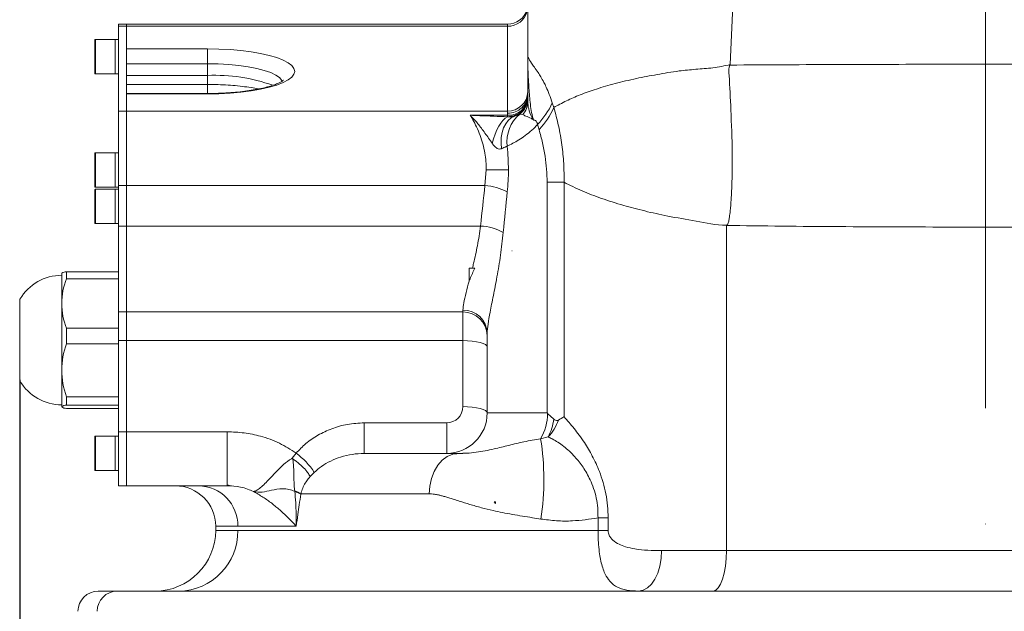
# Model space of a CAD drawing. Header units: millimetres. Extents: x 51337 to 61814, y -21781 to -12277.
# Tile 63 of 256: x 52448 to 52691, y -15688 to -15542. Entities that reach past the tile are written whole.
import ezdxf

# ---------------------------------------------------------------- set-up
doc = ezdxf.new("R2010")
doc.units = ezdxf.units.MM
doc.header["$LTSCALE"] = 0.3175
doc.linetypes.add('ACAD_ISO10W100', pattern=[18, 12, -3, 0, -3])
for name, color, linetype, lineweight in [('1轮廓实线层', 7, 'Continuous', 18), ('7标注层', 4, 'Continuous', 13), ('中心线', 4, 'ACAD_ISO10W100', 20), ('粗实线', 7, 'Continuous', 18)]:
    doc.layers.add(name, color=color, linetype=linetype, lineweight=lineweight)
doc.styles.add('标准汉字', font='gbenor.shx', dxfattribs={"bigfont": 'gbcbig.shx'})
doc.dimstyles.new('M1：18.5', dxfattribs={"dimscale": 18.5, "dimtxt": 3.5, "dimasz": 2.5, "dimexe": 2, "dimexo": 0, "dimgap": 1.5, "dimtad": 1, "dimdec": 4, "dimdsep": 46, "dimtxsty": '标准汉字', "dimcen": 5, "dimdle": 5, "dimclrd": 1, "dimclre": 1, "dimclrt": 256, "dimadec": 4, "dimazin": 2, "dimtfac": 1, "dimtdec": 4, "dimtmove": 2, "dimatfit": 3, "dimfxl": 1, "dimfrac": 2, "dimtolj": 1, "dimarcsym": 0})

# ---------------------------------------------------------------- blocks, each defined once
blk = doc.blocks.new('*D16')
at = {"layer": '7标注层', "color": 1, "lineweight": -2, "ltscale": 30, "transparency": 16777216}
for p, q in [((52447.9, -15631.07), (52447.9, -16091.16)), ((52686.28, -15914.63), (52686.28, -16091.16)), ((52494.15, -16054.16), (52640.03, -16054.16))]:
    blk.add_line(p, q, dxfattribs=at)
at = {"layer": '7标注层', "color": 1, "lineweight": 18, "transparency": 16777216}
for points in [[(52494.15, -16046.45), (52494.15, -16061.86), (52447.9, -16054.16)], [(52640.03, -16061.86), (52640.03, -16046.45), (52686.28, -16054.16)]]:
    blk.add_solid(points, dxfattribs=at)
at = {"layer": 'Defpoints', "color": 0, "lineweight": 18, "transparency": 16777216}
for p in [(52447.9, -15631.07), (52686.28, -15914.63), (52686.28, -16054.16)]:
    blk.add_point(p, dxfattribs=at)
at = {"layer": '7标注层', "transparency": 16777216, "insert": (52567.09, -15994.03), "char_height": 64.75, "attachment_point": 5, "style": '标准汉字'}
blk.add_mtext('\\A1;238', dxfattribs=at)

msp = doc.modelspace()

# ---------------------------------------------------------------- linework, layer by layer
at = {"layer": '1轮廓实线层', "ltscale": 30}
for points in [[(52494.28392, -15549.28729), (52497.09023, -15549.33492), (52499.84852, -15549.4769), (52502.5116, -15549.7109), (52505.03392, -15550.03283), (52507.3723, -15550.43719), (52509.48672, -15550.91712), (52511.34102, -15551.46441), (52512.90346, -15552.06958), (52514.14732, -15552.72243), (52515.05132, -15553.4117), (52515.59998, -15554.12558), (52515.78392, -15554.85192), (52515.59998, -15555.57827), (52515.05132, -15556.29215), (52514.14732, -15556.98142), (52512.90346, -15557.63421), (52511.34102, -15558.23943), (52509.48672, -15558.78666), (52507.3723, -15559.2666), (52505.03392, -15559.67102), (52502.5116, -15559.99294), (52499.84852, -15560.22689), (52497.09023, -15560.36893), (52494.28392, -15560.41649)], [(52512.69103, -15557.27044), (52512.5956, -15557.06826), (52512.03455, -15556.40069), (52511.1121, -15555.7606), (52509.84711, -15555.16103), (52508.2653, -15554.6141), (52506.39884, -15554.13107), (52504.28576, -15553.72164), (52501.96908, -15553.39423), (52499.49596, -15553.15552), (52496.91675, -15553.01026), (52494.28392, -15552.96156)], [(52564.55059, -15572.67818), (52564.86685, -15571.48323), (52565.24075, -15570.36058), (52565.66603, -15569.32912), (52566.13557, -15568.4062), (52566.64146, -15567.60726), (52567.17522, -15566.94577), (52567.7279, -15566.43269), (52568.29024, -15566.07679)], [(52566.78904, -15573.97959), (52566.6968, -15572.57322), (52566.75921, -15571.22574), (52566.97489, -15569.96707), (52567.33901, -15568.82528), (52567.84357, -15567.82571), (52568.47725, -15566.99059), (52569.22601, -15566.33851), (52570.07317, -15565.88397)], [(52563.28393, -15622.90141), (52563.16863, -15622.59844), (52562.82718, -15622.30716), (52562.27274, -15622.03864), (52561.52655, -15621.80332), (52560.61734, -15621.6102), (52559.58001, -15621.46667), (52558.45446, -15621.37834), (52557.28392, -15621.34847)], [(52563.28393, -15639.20781), (52563.16863, -15638.9049), (52562.82718, -15638.61356), (52562.27274, -15638.3451), (52561.52655, -15638.10978), (52560.61734, -15637.91666), (52559.58001, -15637.77313), (52558.45446, -15637.68474), (52557.28392, -15637.65493)], [(52555.01465, -15649.34466), (52554.79617, -15649.39997), (52553.44052, -15649.96902), (52552.19115, -15650.89313), (52551.09606, -15652.13678), (52550.19734, -15653.65211), (52549.52953, -15655.381), (52549.11829, -15657.25694), (52548.97944, -15659.20786)], [(52600.64698, -15683.20784), (52601.75581, -15683.01568), (52602.82199, -15682.44663), (52603.8046, -15681.52252), (52604.66587, -15680.27893), (52605.37269, -15678.76354), (52605.89791, -15677.03465), (52606.22134, -15675.15871), (52606.33055, -15673.20785)], [(52619.04102, -15683.20784), (52619.6832, -15683.01568), (52620.30071, -15682.44663), (52620.86981, -15681.52252), (52621.36863, -15680.27893), (52621.77799, -15678.76354), (52622.08218, -15677.03465), (52622.26951, -15675.15871), (52622.33275, -15673.20785)]]:
    msp.add_lwpolyline(points, dxfattribs=at)
for centre, radius, start, end in [((52568.28392, -15538.21158), 5, 270, 344.0494653), ((52568.35533, -15538.77473), 4.94845, 269.1731914, 346.7556132), ((52466.58392, -15547.05784), 0.1, 90, 180), ((52466.58392, -15555.35784), 0.1, 180, 270), ((52496.11927, -15598.24135), 42.42177, 70.3382765, 92.479635), ((52568.36762, -15559.7707), 4.91706, 269.0247021, 358.9895969), ((52568.35194, -15561.13793), 4.93248, 269.2099281, 359.187565), ((52568.52501, -15560.93948), 4.76647, 267.1008113, 356.7720988), ((52568.30412, -15561.45515), 4.9798, 307.198365, 359.976527), ((52568.51335, -15562.32146), 4.77059, 317.6457863, 359.8775872), ((52561.45512, -15554.37492), 19.71848, 316.407871, 335.2283819), ((52561.08144, -15555.34747), 20.46567, 317.1858566, 335.7060875), ((52577.1861, -15572.31023), 9.05112, 130.4423745, 186.6033465), ((52466.58392, -15575.05784), 0.1, 90, 180), ((52466.58392, -15583.35784), 0.1, 180, 270), ((52561.98938, -15596.22725), 13.19002, 61.7242387, 86.7678293), ((52466.58392, -15584.05784), 0.1, 90, 180), ((52466.58392, -15592.35784), 0.1, 180, 270), ((52561.19848, -15605.54433), 12.4879, 61.0479742, 87.9760116), ((52569.27696, -15599.20676), 0.15811, 359.6040064, 1.180855), ((52458.28392, -15617.18798), 11.98014, 90, 149.3940567), ((52481.97142, -15621.20784), 28.86776, 145.0793837, 145.1400912), ((52459.49607, -15606.52231), 2.19347, 91.3415388, 123.0003039), ((52475.19347, -15612.20874), 16.90958, 158.6464563, 179.913608), ((52448.40308, -15611.34308), 0.5, 149.3940567, 180), ((52475.19333, -15612.15778), 16.90944, 180.0863026, 201.3536331), ((52557.42897, -15619.66757), 5.85695, 1.4929643, 91.4191079), ((52557.38432, -15620.17707), 5.90053, 1.0106533, 90.9749828), ((52477.35185, -15628.67451), 19.06795, 159.9047233, 179.9510343), ((52477.35207, -15628.64187), 19.06817, 180.0490844, 200.0951581), ((52448.40308, -15631.07259), 0.5, 180, 210.6059433), ((52458.28392, -15625.2277), 11.98014, 210.6059433, 270), ((52459.38497, -15638.97928), 1.70096, 87.9873077, 130.3396679), ((52459.38485, -15636.38687), 1.70042, 229.6503234, 272.0174512), ((52481.97142, -15621.20784), 28.86776, 214.8599088, 214.9206163), ((52553.28392, -15637.65492), 4, 270, 0), ((52553.28392, -15639.20784), 10, 270, 0), ((52566.05709, -15639.348), 12.13193, 329.0787162, 0.099356), ((52567.7923, -15639.43247), 11.97321, 331.6224254, 353.7172977), ((52569.95805, -15637.15738), 11.55368, 316.4131918, 340.7453628), ((52466.58392, -15645.05784), 0.1, 90, 180), ((52514.63325, -15655.62539), 62.64185, 351.010479, 9.2259613), ((52505.30477, -15663.81787), 18.23409, 32.9879026, 53.5726809), ((52466.58392, -15653.35784), 0.1, 180, 270), ((52486.28392, -15667.20784), 10, 0, 90), ((52491.88961, -15667.06612), 9.85938, 359.17657, 89.1518994), ((52513.58344, -15664.86819), 6.76694, 56.7690808, 70.9389062), ((52481.28392, -15668.20784), 15, 270, 0), ((52486.96043, -15668.42039), 14.78907, 270.8481554, 0.8234338), ((52467.28392, -15688.20784), 5, 90, 180), ((52472.00411, -15688.15513), 4.94757, 90.6235351, 180.6104626)]:
    msp.add_arc(centre, radius, start, end, dxfattribs=at)
at = {"layer": '中心线', "ltscale": 30}
msp.add_line((52686.28392, -15523.71407), (52686.28392, -15914.63381), dxfattribs=at)
at = {"layer": '粗实线', "ltscale": 30}
for p, q in [((52623.24695, -15553.19176), (52626.46998, -15483.97693)), ((52573.28392, -15550.75607), (52573.28392, -15539.92311)), ((52474.28391, -15543.21155), (52472.28391, -15543.21155)), ((52472.28391, -15543.72266), (52472.28391, -15543.21155)), ((52474.28391, -15543.72266), (52472.28391, -15543.72266)), ((52472.28391, -15543.72266), (52472.28391, -15564.68705)), ((52568.28393, -15543.21155), (52474.28391, -15543.21155)), ((52474.28391, -15543.21155), (52474.28391, -15543.72266)), ((52474.28391, -15543.72266), (52474.28391, -15564.68705)), ((52568.28393, -15543.72266), (52474.28391, -15543.72266)), ((52474.28391, -15549.28729), (52474.28391, -15543.72266)), ((52568.28393, -15543.72266), (52568.28393, -15543.21155)), ((52568.28393, -15564.68705), (52568.28393, -15543.72266)), ((52466.48393, -15555.35785), (52466.48393, -15547.05784)), ((52471.48393, -15546.95783), (52466.58392, -15546.95783)), ((52466.58392, -15546.95783), (52466.58392, -15555.45786)), ((52472.28391, -15546.95783), (52471.48393, -15546.95783)), ((52471.48393, -15555.45786), (52471.48393, -15546.95783)), ((52471.48393, -15554.7658), (52471.48393, -15546.95783)), ((52474.28391, -15549.28729), (52494.28392, -15549.28729)), ((52494.28392, -15549.28729), (52494.28392, -15552.96156)), ((52573.28392, -15550.75607), (52573.28392, -15562.33165)), ((52494.28392, -15552.96156), (52474.28391, -15552.96156)), ((52494.28392, -15555.8593), (52494.28392, -15552.96156)), ((52623.24696, -15553.1917), (52623.11354, -15553.29815)), ((52466.58392, -15555.45786), (52471.48393, -15555.45786)), ((52471.48393, -15555.45786), (52471.48393, -15554.7658)), ((52471.48393, -15555.45786), (52472.28391, -15555.45786)), ((52474.28391, -15555.8593), (52494.28392, -15555.8593)), ((52494.28392, -15555.8593), (52494.28392, -15558.08285)), ((52474.28391, -15558.08285), (52494.28392, -15558.08285)), ((52494.28392, -15560.26206), (52494.28392, -15558.08285)), ((52494.28392, -15560.31427), (52474.28391, -15560.31427)), ((52494.28392, -15560.41649), (52474.28391, -15560.41649)), ((52474.28391, -15564.68705), (52474.28391, -15560.41649)), ((52494.28392, -15560.41649), (52494.28392, -15560.31427)), ((52579.35921, -15562.63701), (52579.73481, -15563.76741)), ((52472.28391, -15583.05821), (52472.28391, -15564.68705)), ((52472.28391, -15564.68705), (52474.28391, -15564.68705)), ((52474.28391, -15564.68705), (52474.28391, -15583.05821)), ((52474.28391, -15564.68705), (52568.28393, -15564.68705)), ((52559.05766, -15565.69985), (52568.28393, -15565.69985)), ((52568.28393, -15565.1925), (52568.28393, -15564.68705)), ((52568.28393, -15565.69985), (52568.28393, -15565.1925)), ((52568.28393, -15566.06994), (52568.28393, -15565.69985)), ((52568.29024, -15566.07679), (52568.28393, -15566.06994)), ((52572.03878, -15565.53546), (52571.31479, -15565.42179)), ((52576.09428, -15569.2564), (52575.73656, -15567.9712)), ((52466.48393, -15583.35785), (52466.48393, -15575.05784)), ((52471.48393, -15574.95782), (52466.58392, -15574.95782)), ((52466.58392, -15574.95782), (52466.58392, -15583.45786)), ((52472.28391, -15574.95782), (52471.48393, -15574.95782)), ((52471.48393, -15583.45786), (52471.48393, -15574.95782)), ((52471.48393, -15582.76579), (52471.48393, -15574.95782)), ((52562.73306, -15583.05821), (52563.04843, -15579.20781)), ((52466.58392, -15583.45786), (52471.48393, -15583.45786)), ((52471.48393, -15583.45786), (52471.48393, -15582.76579)), ((52471.48393, -15583.45786), (52472.28391, -15583.45786)), ((52474.28391, -15583.05821), (52472.28391, -15583.05821)), ((52472.28391, -15593.06422), (52472.28391, -15583.05821)), ((52474.28391, -15583.05821), (52474.28391, -15593.06422)), ((52562.73306, -15583.05821), (52474.28391, -15583.05821)), ((52578.07858, -15582.23942), (52582.25141, -15582.23942)), ((52578.07858, -15639.20781), (52578.07858, -15582.23942)), ((52582.25141, -15582.23942), (52582.25141, -15640.17383)), ((52466.48393, -15592.35785), (52466.48393, -15584.05784)), ((52471.48393, -15583.95783), (52466.58392, -15583.95783)), ((52466.58392, -15583.95783), (52466.58392, -15592.45787)), ((52472.28391, -15583.95783), (52471.48393, -15583.95783)), ((52471.48393, -15592.45787), (52471.48393, -15583.95783)), ((52471.48393, -15591.7658), (52471.48393, -15583.95783)), ((52466.58392, -15592.45787), (52471.48393, -15592.45787)), ((52471.48393, -15592.45787), (52471.48393, -15591.7658)), ((52471.48393, -15592.45787), (52472.28391, -15592.45787)), ((52474.28391, -15593.06422), (52472.28391, -15593.06422)), ((52472.28391, -15614.2774), (52472.28391, -15593.06422)), ((52474.28391, -15593.06422), (52474.28391, -15614.2774)), ((52474.28391, -15593.06422), (52479.28391, -15593.06422)), ((52558.8095, -15593.06422), (52479.28391, -15593.06422)), ((52561.63953, -15593.06422), (52558.8095, -15593.06422)), ((52622.33275, -15592.93977), (52622.44948, -15592.85221)), ((52622.33275, -15673.20785), (52622.33275, -15592.93977)), ((52569.40178, -15599.20767), (52569.43504, -15599.2035)), ((52458.28391, -15604.70781), (52458.28391, -15612.18325)), ((52459.44471, -15604.32944), (52459.44471, -15606.0516)), ((52472.28391, -15604.32944), (52459.44471, -15604.32944)), ((52559.6358, -15603.45838), (52558.8095, -15603.45838)), ((52558.8095, -15606.6396), (52558.8095, -15603.45838)), ((52558.8095, -15603.45838), (52560.2359, -15603.47036)), ((52560.2359, -15603.47036), (52559.6358, -15603.45838)), ((52459.44471, -15606.0516), (52472.28391, -15606.0516)), ((52447.90308, -15631.07261), (52447.90308, -15611.34306)), ((52447.97275, -15611.08855), (52447.97275, -15631.32713)), ((52458.28391, -15612.18325), (52458.28391, -15628.65821)), ((52474.28391, -15614.2774), (52472.28391, -15614.2774)), ((52472.28391, -15621.34847), (52472.28391, -15614.2774)), ((52474.28391, -15621.34847), (52474.28391, -15614.2774)), ((52557.28392, -15614.2774), (52474.28391, -15614.2774)), ((52557.28392, -15614.2774), (52557.28392, -15613.81242)), ((52557.28392, -15621.34847), (52557.28392, -15614.2774)), ((52459.44471, -15618.3149), (52459.44471, -15622.1231)), ((52472.28391, -15618.3149), (52459.44471, -15618.3149)), ((52563.28393, -15619.51498), (52563.28393, -15639.20781)), ((52459.44471, -15622.1231), (52472.28391, -15622.1231)), ((52474.28391, -15621.34847), (52472.28391, -15621.34847)), ((52472.28391, -15621.34847), (52472.28391, -15643.86657)), ((52474.28391, -15643.86657), (52474.28391, -15621.34847)), ((52557.28392, -15621.34847), (52474.28391, -15621.34847)), ((52557.28392, -15637.65493), (52557.28392, -15621.34847)), ((52458.28391, -15628.65821), (52458.28391, -15637.68277)), ((52472.28391, -15635.19332), (52459.44471, -15635.19332)), ((52459.44471, -15635.19332), (52459.44471, -15637.27937)), ((52459.44471, -15637.27937), (52472.28391, -15637.27937)), ((52458.28391, -15637.68277), (52458.28391, -15637.70786)), ((52472.28391, -15638.08623), (52459.44471, -15638.08623)), ((52563.28393, -15639.20781), (52578.07858, -15639.20781)), ((52579.6936, -15640.74275), (52578.189, -15639.32696)), ((52532.93614, -15649.20786), (52532.93614, -15641.65494)), ((52532.93614, -15641.65494), (52553.28391, -15641.65494)), ((52553.28391, -15649.20786), (52553.28391, -15641.65494)), ((52474.28391, -15643.86657), (52472.28391, -15643.86657)), ((52472.28391, -15657.20782), (52472.28391, -15643.86657)), ((52474.28391, -15643.86657), (52474.28391, -15657.20782)), ((52499.115, -15643.86657), (52474.28391, -15643.86657)), ((52499.115, -15656.99831), (52499.115, -15643.86657)), ((52466.48393, -15653.35784), (52466.48393, -15645.05783)), ((52471.48393, -15644.95781), (52466.58392, -15644.95781)), ((52466.58392, -15644.95781), (52466.58392, -15653.45785)), ((52472.28391, -15644.95781), (52471.48393, -15644.95781)), ((52471.48393, -15653.45785), (52471.48393, -15644.95781)), ((52471.48393, -15652.76579), (52471.48393, -15644.95781)), ((52576.46475, -15645.58211), (52578.32674, -15645.1231)), ((52515.11554, -15650.40818), (52516.13222, -15649.14653)), ((52556.206, -15649.20786), (52532.93614, -15649.20786)), ((52557.29527, -15649.17604), (52556.206, -15649.20786)), ((52466.58392, -15653.45785), (52471.48393, -15653.45785)), ((52471.48393, -15653.45785), (52471.48393, -15652.76579)), ((52471.48393, -15653.45785), (52472.28391, -15653.45785)), ((52520.59926, -15653.89011), (52519.56932, -15654.94433)), ((52474.28391, -15657.20782), (52472.28391, -15657.20782)), ((52499.115, -15657.20782), (52474.28391, -15657.20782)), ((52499.115, -15657.20782), (52499.115, -15656.99831)), ((52515.80344, -15658.55852), (52515.79336, -15658.47227)), ((52517.29182, -15659.20786), (52517.27686, -15659.31127)), ((52548.97944, -15659.20786), (52517.29182, -15659.20786)), ((52565.3318, -15661.58024), (52564.98198, -15661.20783)), ((52565.3318, -15661.20783), (52564.98198, -15661.20783)), ((52565.35814, -15661.20783), (52565.3318, -15661.58024)), ((52565.3318, -15661.58024), (52565.3318, -15661.20783)), ((52565.35814, -15661.20783), (52565.3318, -15661.20783)), ((52590.63477, -15665.12666), (52593.12288, -15665.12666)), ((52590.63477, -15668.20786), (52590.63477, -15665.12666)), ((52593.12288, -15665.12666), (52593.12288, -15668.20786)), ((52496.28393, -15667.20781), (52496.28393, -15668.20786)), ((52501.74798, -15667.20781), (52496.28393, -15667.20781)), ((52496.28393, -15668.20786), (52501.74798, -15668.20786)), ((52516.14104, -15667.20781), (52501.74798, -15667.20781)), ((52590.63477, -15668.20786), (52501.74798, -15668.20786)), ((52590.63477, -15668.20786), (52593.12288, -15668.20786)), ((52467.28391, -15683.20784), (52471.95027, -15683.20784)), ((52471.95027, -15683.20784), (52905.28392, -15683.20784))]:
    msp.add_line(p, q, dxfattribs=at)
for centre, ratio in [((52623.28392, -15681.06234), 0.267949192), ((52623.28392, -15682.61525), 0.243590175)]:
    msp.add_ellipse(centre, major_axis=(0, 246.31535), ratio=ratio, start_param=1.161590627, end_param=1.205465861, dxfattribs=at)
for points, knots in [([(52573.28392, -15550.75607), (52573.31166, -15550.95911), (52573.38258, -15551.47822), (52573.98026, -15552.49943), (52574.89752, -15553.80292), (52575.69109, -15554.93728), (52576.50238, -15556.19336), (52577.1916, -15557.39473), (52577.90504, -15558.83284), (52578.62858, -15560.50226), (52579.11251, -15561.9162), (52579.35921, -15562.63701)], [0, 0, 0, 0, 52002.78094617, 132960.237654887, 174478.388774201, 215945.951978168, 242512.823841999, 269519.428544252, 288852.530255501, 314712.976667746, 341605.528383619, 341605.528383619, 341605.528383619, 341605.528383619]), ([(52573.28392, -15550.75607), (52573.28392, -15550.76773), (52573.28391, -15550.9604), (52573.28631, -15551.76545), (52573.31683, -15554.13877), (52573.4849, -15557.63513), (52573.79065, -15561.94536), (52574.1584, -15564.98243), (52574.647, -15566.59353), (52574.72909, -15566.86423)], [0, 0, 0, 0, 637.638333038, 10534.231152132, 43910.785779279, 128499.318027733, 193198.680949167, 257803.411494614, 270850.196885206, 270850.196885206, 270850.196885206, 270850.196885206]), ([(52579.73481, -15563.76741), (52580.21774, -15563.49829), (52581.18423, -15562.95969), (52583.27686, -15561.8814), (52586.16982, -15560.62617), (52590.17228, -15559.19299), (52594.7908, -15557.84591), (52599.81954, -15556.64256), (52605.13129, -15555.62388), (52610.03752, -15554.78607), (52614.72713, -15554.32056), (52618.99474, -15554.05361), (52621.83129, -15553.47869), (52623.24695, -15553.19176)], [0, 0, 0, 0, 25303.366765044, 50640.893247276, 97374.318197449, 144101.460493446, 192312.967362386, 240514.365662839, 282665.349061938, 324807.927380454, 354068.48302705, 383395.203570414, 412614.040957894, 412614.040957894, 412614.040957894, 412614.040957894]), ([(52622.44948, -15592.85221), (52622.49107, -15592.80746), (52622.74532, -15592.53386), (52622.88121, -15591.80579), (52623.1126, -15590.67546), (52623.31541, -15588.91532), (52623.55444, -15585.98853), (52623.75178, -15581.2002), (52623.81097, -15573.73736), (52623.45349, -15564.8943), (52623.15396, -15557.97033), (52622.84564, -15554.27121), (52623.06802, -15553.46348), (52623.11354, -15553.29815)], [0, 0, 0, 0, 1884.684396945, 11522.669937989, 21106.82459396, 37383.701225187, 64819.653200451, 110237.12360556, 182772.941543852, 293142.357100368, 384579.757946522, 407514.080911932, 413416.554056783, 413416.554056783, 413416.554056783, 413416.554056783]), ([(52623.11354, -15553.29815), (52623.15633, -15553.29785), (52627.68071, -15553.26633), (52636.82119, -15553.21165), (52650.73145, -15553.15132), (52664.84076, -15553.11238), (52679.04108, -15553.09454), (52693.12106, -15553.09749), (52707.01211, -15553.1205), (52720.60049, -15553.16292), (52733.96917, -15553.22528), (52747.06284, -15553.30709), (52759.8891, -15553.40925), (52772.34771, -15553.53283), (52783.49379, -15553.66533), (52790.29975, -15553.76539), (52793.26388, -15553.80896)], [0, 0, 0, 0, 395.750104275, 41845.034968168, 83454.824909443, 125119.431147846, 166729.51942171, 208178.993870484, 248449.910769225, 288720.839665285, 328383.328585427, 368186.938371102, 408038.111759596, 447841.067861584, 487503.064781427, 518103.903775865, 518103.903775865, 518103.903775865, 518103.903775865]), ([(52512.98768, -15557.01027), (52512.9743, -15557.02631), (52512.94609, -15557.06013), (52512.59691, -15557.32596), (52511.97833, -15557.6679), (52511.05556, -15558.06819), (52509.83147, -15558.48736), (52508.31748, -15558.90055), (52506.54118, -15559.28497), (52504.53741, -15559.624), (52502.34574, -15559.9049), (52500.00772, -15560.11909), (52497.56646, -15560.25933), (52495.64052, -15560.31025), (52494.54399, -15560.3135), (52494.28392, -15560.31427)], [0, 0, 0, 0, 29159.767696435, 61442.302409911, 95677.910305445, 132246.148942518, 170883.118371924, 211132.694447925, 252548.487702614, 294775.916018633, 337554.852839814, 380702.281166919, 424089.755189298, 467622.264585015, 481156.610077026, 481156.610077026, 481156.610077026, 481156.610077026]), ([(52494.28392, -15558.08285), (52494.72367, -15558.08503), (52496.0011, -15558.09135), (52498.10344, -15558.16214), (52500.53849, -15558.31904), (52502.8628, -15558.55186), (52505.00893, -15558.84125), (52506.27167, -15559.08108), (52506.87943, -15559.19651)], [0, 0, 0, 0, 22417.642834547, 65122.618244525, 107785.528950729, 150318.445202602, 192639.847295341, 231911.119237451, 231911.119237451, 231911.119237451, 231911.119237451]), ([(52568.28393, -15565.1925), (52568.9391, -15565.12242), (52570.24947, -15564.98227), (52571.9022, -15563.9044), (52573.05844, -15562.36368), (52573.20876, -15561.14213), (52573.28392, -15560.53135)], [0, 0, 0, 0, 40548.57674793, 81097.95103943, 121646.410132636, 162194.969501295, 162194.969501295, 162194.969501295, 162194.969501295]), ([(52573.28392, -15561.21538), (52573.2089, -15561.85189), (52573.05892, -15563.12434), (52571.90563, -15564.72934), (52570.25604, -15565.85478), (52568.94628, -15566.0027), (52568.29024, -15566.07679)], [0, 0, 0, 0, 40549.208874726, 81062.489376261, 121558.54433512, 162198.142028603, 162198.142028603, 162198.142028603, 162198.142028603]), ([(52573.28392, -15561.21538), (52573.24026, -15561.71684), (52573.1529, -15562.72005), (52572.46158, -15564.08268), (52571.43657, -15565.2199), (52570.52834, -15565.66227), (52570.07317, -15565.88397)], [0, 0, 0, 0, 40477.948010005, 80980.031847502, 121499.124648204, 162207.196139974, 162207.196139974, 162207.196139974, 162207.196139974]), ([(52573.28392, -15562.33165), (52573.32802, -15562.92531), (52573.41708, -15564.12441), (52573.99153, -15565.58635), (52574.49525, -15566.48015), (52574.63364, -15566.71048), (52574.68832, -15566.79927), (52574.72586, -15566.85908), (52574.72909, -15566.86423)], [0, 0, 0, 0, 99353.004669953, 200677.64980549, 220913.407244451, 224918.731417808, 232246.628244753, 232936.733047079, 232936.733047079, 232936.733047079, 232936.733047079]), ([(52579.73481, -15563.76741), (52580.1395, -15565.27605), (52580.95166, -15568.30373), (52581.75671, -15572.93824), (52582.25148, -15577.60002), (52582.25143, -15580.68775), (52582.25141, -15582.23942)], [0, 0, 0, 0, 41044.688644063, 82372.551080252, 122111.597543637, 162254.845521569, 162254.845521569, 162254.845521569, 162254.845521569]), ([(52559.05766, -15565.69985), (52559.06593, -15565.70023), (52559.87583, -15565.73723), (52562.95814, -15565.86904), (52566.02066, -15565.98456), (52568.28393, -15566.06994)], [0, 0, 0, 0, 347.103327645, 34012.430995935, 129343.549442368, 129343.549442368, 129343.549442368, 129343.549442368]), ([(52564.55059, -15572.67818), (52563.93429, -15571.80393), (52562.70334, -15570.05776), (52561.43338, -15568.30357), (52560.2115, -15566.84186), (52559.56395, -15566.16096), (52559.06124, -15565.70311), (52559.05766, -15565.69985)], [0, 0, 0, 0, 63148.832359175, 126128.933612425, 140663.145065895, 199573.666855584, 199995.720008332, 199995.720008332, 199995.720008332, 199995.720008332]), ([(52563.04843, -15579.20781), (52563.03063, -15578.50344), (52562.99501, -15577.09447), (52562.70108, -15574.91884), (52562.21646, -15572.75366), (52561.51664, -15570.55558), (52560.66817, -15568.52498), (52559.92503, -15567.10057), (52559.39188, -15566.20552), (52559.16659, -15565.86466), (52559.05766, -15565.69985)], [0, 0, 0, 0, 37015.267368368, 74041.768202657, 117418.938486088, 160827.520875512, 211667.307472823, 262517.490341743, 283635.886726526, 303406.268694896, 303406.268694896, 303406.268694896, 303406.268694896]), ([(52570.07317, -15565.88397), (52569.78651, -15565.97158), (52569.21319, -15566.14681), (52568.59789, -15566.10013), (52568.29024, -15566.07679)], [0, 0, 0, 0, 45740.717615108, 91482.360781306, 91482.360781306, 91482.360781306, 91482.360781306]), ([(52571.31479, -15565.42179), (52571.17877, -15565.46193), (52570.90516, -15565.54265), (52570.35155, -15565.76977), (52570.07317, -15565.88397)], [0, 0, 0, 0, 45485.509690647, 91491.579596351, 91491.579596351, 91491.579596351, 91491.579596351]), ([(52574.72909, -15566.86423), (52574.72264, -15566.8592), (52574.67557, -15566.82259), (52574.4889, -15566.68712), (52573.76103, -15566.2643), (52572.74253, -15565.86462), (52572.27357, -15565.64528), (52572.03878, -15565.53546)], [0, 0, 0, 0, 951.311317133, 6932.02819743, 27709.012486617, 113828.586742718, 200178.185628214, 200178.185628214, 200178.185628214, 200178.185628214]), ([(52575.73656, -15567.9712), (52575.68718, -15567.80431), (52575.5882, -15567.46976), (52575.33798, -15567.09206), (52575.04022, -15566.90008), (52574.82961, -15566.87581), (52574.72909, -15566.86423)], [0, 0, 0, 0, 37804.322097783, 75781.78270472, 120978.631098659, 162246.483750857, 162246.483750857, 162246.483750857, 162246.483750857]), ([(52575.73656, -15567.9712), (52575.27177, -15568.45494), (52574.25388, -15569.51429), (52572.6762, -15570.73756), (52570.50547, -15572.17864), (52569.12499, -15572.87916), (52568.19503, -15573.35106)], [0, 0, 0, 0, 27778.966461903, 60835.197421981, 93918.261904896, 162207.765548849, 162207.765548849, 162207.765548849, 162207.765548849]), ([(52578.07858, -15582.23942), (52578.0519, -15581.16684), (52577.99815, -15579.00596), (52577.58333, -15575.74153), (52576.962, -15572.46184), (52576.38451, -15570.32853), (52576.09428, -15569.2564)], [0, 0, 0, 0, 38792.218772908, 78152.895249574, 119983.322064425, 162245.768532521, 162245.768532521, 162245.768532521, 162245.768532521]), ([(52566.78904, -15573.97959), (52566.61911, -15574.01343), (52566.27956, -15574.08105), (52565.63664, -15573.84257), (52565.05325, -15573.33698), (52564.70252, -15572.8773), (52564.55059, -15572.67818)], [0, 0, 0, 0, 32896.069729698, 65734.528860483, 120388.79841175, 162153.994144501, 162153.994144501, 162153.994144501, 162153.994144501]), ([(52568.19503, -15573.35106), (52568.12162, -15573.37573), (52567.77674, -15573.49162), (52567.22408, -15573.76466), (52566.78904, -15573.97959)], [0, 0, 0, 0, 19469.815156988, 91474.893295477, 91474.893295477, 91474.893295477, 91474.893295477]), ([(52568.19503, -15573.35106), (52568.19708, -15573.36924), (52568.30472, -15574.31944), (52568.47733, -15576.26036), (52568.50859, -15578.21904), (52568.52437, -15579.20781)], [0, 0, 0, 0, 1237.70268604, 64701.274517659, 129398.308709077, 129398.308709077, 129398.308709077, 129398.308709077]), ([(52563.04843, -15579.20781), (52563.72351, -15579.20781), (52565.07368, -15579.20781), (52566.86363, -15579.20781), (52567.97819, -15579.20781), (52568.4014, -15579.20781), (52568.52437, -15579.20781)], [0, 0, 0, 0, 47555.042849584, 95110.369549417, 142665.541832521, 162143.562620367, 162143.562620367, 162143.562620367, 162143.562620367]), ([(52568.52437, -15579.20781), (52568.51164, -15580.11221), (52568.48597, -15581.93624), (52568.32092, -15583.71452), (52568.2377, -15584.61109)], [0, 0, 0, 0, 45352.462158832, 91469.254612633, 91469.254612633, 91469.254612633, 91469.254612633]), ([(52622.33275, -15592.84696), (52622.33273, -15592.84696), (52619.68876, -15592.84697), (52614.81279, -15591.74916), (52608.03838, -15590.71314), (52602.10406, -15589.34968), (52596.59543, -15587.90069), (52591.39633, -15586.23685), (52586.39404, -15584.32299), (52583.67841, -15582.95715), (52582.25141, -15582.23942)], [0, 0, 0, 0, 0.295770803, 39359.694597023, 78728.082195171, 112937.092293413, 147151.102786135, 187062.320212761, 226980.382028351, 271185.174892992, 271185.174892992, 271185.174892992, 271185.174892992]), ([(52559.6358, -15603.45838), (52559.73624, -15603.05166), (52560.16578, -15601.31221), (52560.93176, -15597.93778), (52561.40134, -15594.70434), (52561.63953, -15593.06422)], [0, 0, 0, 0, 16906.94180655, 72306.478601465, 129332.498889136, 129332.498889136, 129332.498889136, 129332.498889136]), ([(52807.57719, -15591.67669), (52803.28165, -15591.80537), (52794.69055, -15592.06273), (52781.71828, -15592.36336), (52769.15771, -15592.60695), (52757.12066, -15592.80054), (52744.75478, -15592.96291), (52732.13851, -15593.09396), (52719.27228, -15593.19415), (52706.20631, -15593.26234), (52692.62644, -15593.30045), (52678.62461, -15593.3038), (52664.28934, -15593.27262), (52650.00597, -15593.19323), (52636.11632, -15593.11761), (52626.60508, -15592.93977), (52622.33277, -15592.93977), (52622.33275, -15592.93977)], [0, 0, 0, 0, 42899.85609534, 85799.735877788, 120383.908965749, 155086.229485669, 189828.74477237, 224531.245599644, 259115.552403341, 294181.6176873, 329247.679109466, 367202.445384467, 405313.430151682, 443477.599472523, 481588.502791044, 519543.204995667, 519543.381503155, 519543.381503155, 519543.381503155, 519543.381503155]), ([(52622.44948, -15592.85221), (52622.40958, -15592.84959), (52622.36966, -15592.84696), (52622.33277, -15592.84696), (52622.33275, -15592.84696)], [0, 0, 0, 0, 91716.809361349, 91766.230937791, 91766.230937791, 91766.230937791, 91766.230937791]), ([(52567.24359, -15594.6171), (52567.0359, -15596.51558), (52566.6151, -15600.36222), (52565.71868, -15605.60519), (52564.78732, -15610.35762), (52563.99169, -15614.25782), (52563.40868, -15617.43972), (52563.32594, -15618.81615), (52563.28393, -15619.51498)], [0, 0, 0, 0, 40223.684532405, 81499.955164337, 120551.804810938, 160677.579490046, 196145.161456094, 232724.315851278, 232724.315851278, 232724.315851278, 232724.315851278]), ([(52569.43507, -15599.20785), (52569.42886, -15599.20784), (52569.41777, -15599.20782), (52569.40667, -15599.20772), (52569.40178, -15599.20767)], [0, 0, 0, 0, 51189.435106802, 91482.555490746, 91482.555490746, 91482.555490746, 91482.555490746]), ([(52558.8095, -15606.6396), (52558.83016, -15606.59063), (52558.90536, -15606.41235), (52559.34276, -15605.3946), (52559.82161, -15604.36292), (52560.2359, -15603.47036)], [0, 0, 0, 0, 6284.059119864, 22877.271374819, 129332.673971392, 129332.673971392, 129332.673971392, 129332.673971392]), ([(52557.28392, -15613.81242), (52557.32698, -15613.25339), (52557.4145, -15612.1174), (52558.00713, -15609.65608), (52558.55088, -15607.61187), (52558.8095, -15606.6396)], [0, 0, 0, 0, 43566.782204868, 88530.085984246, 129313.182679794, 129313.182679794, 129313.182679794, 129313.182679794]), ([(52578.189, -15639.32696), (52578.15728, -15639.29269), (52578.12054, -15639.25298), (52578.08364, -15639.21326), (52578.07858, -15639.20781)], [0, 0, 0, 0, 78981.697144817, 91525.911255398, 91525.911255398, 91525.911255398, 91525.911255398]), ([(52516.13222, -15649.14653), (52516.90514, -15648.33453), (52518.51143, -15646.64704), (52521.50706, -15644.61212), (52524.96288, -15642.9891), (52528.82049, -15641.87887), (52531.54893, -15641.73042), (52532.93614, -15641.65494)], [0, 0, 0, 0, 35752.950769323, 74301.36022398, 114005.296453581, 156035.616798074, 199506.301621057, 199506.301621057, 199506.301621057, 199506.301621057]), ([(52580.86545, -15640.9674), (52580.70217, -15641.02497), (52580.37561, -15641.14011), (52579.9617, -15640.97869), (52579.74788, -15640.79053), (52579.6936, -15640.74275)], [0, 0, 0, 0, 55334.281241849, 110661.498544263, 129489.020683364, 129489.020683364, 129489.020683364, 129489.020683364]), ([(52582.25141, -15640.17383), (52582.24679, -15640.17653), (52581.82163, -15640.42526), (52581.34093, -15640.69781), (52580.86545, -15640.9674)], [0, 0, 0, 0, 994.167156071, 91545.547794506, 91545.547794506, 91545.547794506, 91545.547794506]), ([(52582.25141, -15640.17383), (52583.07233, -15641.08392), (52584.71363, -15642.90348), (52587.12091, -15646.21302), (52589.26643, -15649.79853), (52590.82257, -15653.15538), (52591.9082, -15656.3437), (52592.59794, -15659.17987), (52593.03825, -15662.12882), (52593.09467, -15664.12739), (52593.12288, -15665.12666)], [0, 0, 0, 0, 53761.981712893, 107487.612708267, 150820.784702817, 194087.000986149, 221703.162824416, 249305.43253716, 276549.153239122, 303791.914563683, 303791.914563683, 303791.914563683, 303791.914563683]), ([(52516.13222, -15649.14653), (52514.78264, -15648.27983), (52512.03386, -15646.51456), (52507.63348, -15644.94732), (52503.28334, -15644.02318), (52500.51724, -15643.91926), (52499.115, -15643.86657)], [0, 0, 0, 0, 43123.666679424, 87833.46485948, 124188.327068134, 161566.581038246, 161566.581038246, 161566.581038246, 161566.581038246]), ([(52576.46475, -15645.58211), (52575.08969, -15645.82319), (52572.42956, -15646.28955), (52568.66312, -15647.19818), (52565.47842, -15647.99762), (52562.7576, -15648.58607), (52560.50627, -15648.95653), (52558.5772, -15649.15325), (52557.61842, -15649.17029), (52557.29527, -15649.17604)], [0, 0, 0, 0, 56489.624373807, 109282.082038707, 160458.815133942, 190739.534792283, 221761.965175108, 254183.053356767, 270664.987242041, 270664.987242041, 270664.987242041, 270664.987242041]), ([(52590.63477, -15665.12666), (52590.62937, -15664.29732), (52590.61856, -15662.63864), (52590.23642, -15660.18198), (52589.58979, -15657.84151), (52588.52684, -15655.20946), (52586.96863, -15652.51554), (52584.74043, -15649.71607), (52582.16472, -15647.34864), (52579.93257, -15645.89015), (52578.66672, -15645.2855), (52578.32674, -15645.1231)], [0, 0, 0, 0, 27038.515280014, 54077.52483979, 81976.135532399, 109901.856806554, 155334.262508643, 200877.18267137, 260349.689386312, 319907.165563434, 341776.803619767, 341776.803619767, 341776.803619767, 341776.803619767]), ([(52532.93614, -15649.20786), (52531.95134, -15649.25306), (52529.95767, -15649.34455), (52527.17695, -15650.0233), (52524.62221, -15651.03795), (52522.41502, -15652.29575), (52521.17892, -15653.38113), (52520.59926, -15653.89011)], [0, 0, 0, 0, 42649.066587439, 86340.175683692, 125087.337508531, 164641.470323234, 199569.393569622, 199569.393569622, 199569.393569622, 199569.393569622]), ([(52557.27873, -15649.19273), (52556.87167, -15649.21455), (52556.10596, -15649.2556), (52555.36459, -15649.31913), (52555.01733, -15649.34889)], [0, 0, 0, 0, 48591.198910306, 91404.751050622, 91404.751050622, 91404.751050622, 91404.751050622]), ([(52515.11581, -15650.40788), (52514.90328, -15650.54273), (52513.97456, -15651.13199), (52512.54272, -15652.35935), (52510.96506, -15653.97016), (52509.60104, -15655.45787), (52508.39564, -15656.72685), (52507.32727, -15657.70916), (52506.37837, -15658.39747), (52505.83934, -15658.55427), (52505.56983, -15658.63267)], [0, 0, 0, 0, 12290.887219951, 53709.188912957, 95161.341234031, 136623.750812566, 178089.331067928, 219554.659365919, 261019.641842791, 302484.070048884, 302484.070048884, 302484.070048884, 302484.070048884]), ([(52519.56932, -15654.94433), (52519.39862, -15654.61512), (52519.05721, -15653.95669), (52517.99747, -15652.75053), (52516.65738, -15651.51249), (52515.62948, -15650.77628), (52515.11554, -15650.40818)], [0, 0, 0, 0, 40420.802110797, 80841.472972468, 121262.818929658, 161683.506482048, 161683.506482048, 161683.506482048, 161683.506482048]), ([(52515.79336, -15658.47227), (52515.77253, -15658.2909), (52515.59075, -15656.70844), (52515.558, -15654.35662), (52515.50615, -15651.96744), (52515.35015, -15650.85182), (52515.17365, -15650.51686), (52515.11614, -15650.40771)], [0, 0, 0, 0, 13338.650510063, 116374.455970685, 171029.746339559, 190190.54454022, 199452.446263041, 199452.446263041, 199452.446263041, 199452.446263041]), ([(52519.56973, -15654.94392), (52519.55232, -15654.9629), (52519.46591, -15655.05715), (52519.11628, -15655.46114), (52518.24723, -15656.62944), (52517.58455, -15658.00801), (52517.3243, -15659.07475), (52517.29182, -15659.20786)], [0, 0, 0, 0, 3240.537890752, 16085.001315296, 66524.0875989, 182913.694151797, 199507.462679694, 199507.462679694, 199507.462679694, 199507.462679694]), ([(52499.115, -15656.99718), (52499.30531, -15657.05332), (52499.68052, -15657.164), (52500.03435, -15657.21939), (52500.20872, -15657.24668)], [0, 0, 0, 0, 46208.935227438, 91102.889527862, 91102.889527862, 91102.889527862, 91102.889527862]), ([(52505.56986, -15658.63267), (52505.09899, -15658.4183), (52504.06844, -15657.94911), (52501.88713, -15657.35646), (52500.21449, -15657.26678), (52499.115, -15657.20782)], [0, 0, 0, 0, 28843.512120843, 63128.296087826, 128896.825477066, 128896.825477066, 128896.825477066, 128896.825477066]), ([(52505.56983, -15658.63267), (52506.29514, -15658.71932), (52507.74646, -15658.8927), (52509.97317, -15658.27402), (52512.29358, -15657.87238), (52514.33495, -15658.00936), (52515.31405, -15658.3755), (52515.80347, -15658.55852)], [0, 0, 0, 0, 50522.571524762, 101093.618921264, 151607.323213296, 175501.143561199, 199382.583406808, 199382.583406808, 199382.583406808, 199382.583406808]), ([(52505.56986, -15658.63267), (52506.37666, -15659.08192), (52508.08745, -15660.03453), (52510.20164, -15661.5785), (52512.31819, -15663.30918), (52514.34131, -15665.19812), (52515.53692, -15666.53321), (52516.14104, -15667.20781)], [0, 0, 0, 0, 31571.790873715, 66946.302095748, 104918.208059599, 151645.526842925, 199370.808764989, 199370.808764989, 199370.808764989, 199370.808764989]), ([(52517.27686, -15659.31127), (52517.08017, -15659.1818), (52516.68678, -15658.92287), (52516.09788, -15658.67997), (52515.80344, -15658.55852)], [0, 0, 0, 0, 45597.222167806, 91193.845179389, 91193.845179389, 91193.845179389, 91193.845179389]), ([(52516.14107, -15667.20787), (52516.1412, -15667.19768), (52516.14288, -15667.06538), (52516.14694, -15666.68695), (52516.15161, -15665.64503), (52516.12979, -15663.83343), (52516.03733, -15661.32506), (52515.88292, -15659.49821), (52515.8035, -15658.55852)], [0, 0, 0, 0, 818.792348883, 10628.407528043, 30400.248154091, 84522.824049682, 156213.41825082, 232147.303570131, 232147.303570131, 232147.303570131, 232147.303570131]), ([(52576.50567, -15665.41341), (52575.82967, -15665.30592), (52574.30158, -15665.06292), (52571.97396, -15664.69762), (52569.49931, -15664.28094), (52567.09651, -15663.83138), (52564.53195, -15663.28523), (52561.82403, -15662.61891), (52559.04317, -15661.82256), (52556.7466, -15661.09339), (52555.03624, -15660.54037), (52553.84975, -15660.16736), (52552.87118, -15659.87804), (52552.01307, -15659.64874), (52551.16929, -15659.45246), (52550.36308, -15659.30834), (52549.61352, -15659.22216), (52549.17434, -15659.21225), (52548.97944, -15659.20786)], [0, 0, 0, 0, 39806.56233055, 89981.875849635, 138840.82226719, 189272.427745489, 237255.431868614, 298517.865627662, 361065.029222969, 417724.487309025, 450812.733301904, 476063.973638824, 498071.678886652, 517364.77583281, 534566.754626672, 555682.920659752, 572458.601086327, 585842.402221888, 585842.402221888, 585842.402221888, 585842.402221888]), ([(52517.27683, -15659.31127), (52517.1513, -15660.16779), (52516.90663, -15661.83719), (52516.53035, -15664.45974), (52516.27748, -15666.23563), (52516.14248, -15667.19782), (52516.14107, -15667.20787)], [0, 0, 0, 0, 52641.190804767, 102599.242247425, 161034.185281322, 161651.181735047, 161651.181735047, 161651.181735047, 161651.181735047]), ([(52576.50567, -15665.41341), (52577.78549, -15665.57884), (52580.35389, -15665.91084), (52585.07055, -15665.9544), (52588.52574, -15665.4404), (52590.63477, -15665.12666)], [0, 0, 0, 0, 36123.040751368, 72493.795972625, 129476.650116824, 129476.650116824, 129476.650116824, 129476.650116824]), ([(52600.64698, -15683.20784), (52599.6424, -15683.17116), (52597.6345, -15683.09782), (52595.89707, -15682.51487), (52594.4095, -15681.64829), (52593.28826, -15680.62771), (52592.27242, -15678.84281), (52591.65071, -15677.0984), (52591.24129, -15675.4309), (52590.91811, -15673.446), (52590.72744, -15671.41144), (52590.64502, -15669.5866), (52590.63775, -15668.60847), (52590.63477, -15668.20786)], [0, 0, 0, 0, 67064.923986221, 134045.019034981, 144545.026096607, 205889.210172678, 253192.355873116, 282815.828032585, 312412.864799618, 340569.150633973, 374576.808177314, 397069.183157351, 412671.515583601, 412671.515583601, 412671.515583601, 412671.515583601]), ([(52593.12288, -15668.20786), (52593.12883, -15668.3422), (52593.14375, -15668.67939), (52593.31992, -15669.32356), (52593.70562, -15670.00741), (52594.52706, -15670.90862), (52595.75878, -15671.67645), (52597.59351, -15672.37296), (52599.95417, -15672.87973), (52602.92235, -15673.17305), (52605.19426, -15673.19625), (52606.33055, -15673.20785)], [0, 0, 0, 0, 7064.178929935, 17731.737623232, 36015.79851507, 53624.503681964, 97420.273509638, 137736.524311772, 194768.972916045, 268353.826577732, 341983.522473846, 341983.522473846, 341983.522473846, 341983.522473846]), ([(52606.33055, -15673.20785), (52608.44071, -15673.20785), (52612.68776, -15673.20785), (52618.15454, -15673.20785), (52621.43684, -15673.20785), (52622.33275, -15673.20785)], [0, 0, 0, 0, 54207.896307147, 109102.684254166, 129711.392213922, 129711.392213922, 129711.392213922, 129711.392213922]), ([(52622.33275, -15673.20785), (52627.45724, -15673.20785), (52637.70622, -15673.20785), (52651.87807, -15673.20785), (52664.51909, -15673.20785), (52675.56269, -15673.20785), (52688.32884, -15673.20785), (52702.78352, -15673.20785), (52717.13633, -15673.20785), (52729.66049, -15673.20785), (52740.38656, -15673.20785), (52750.59672, -15673.20785), (52760.28396, -15673.20785), (52769.80671, -15673.20785), (52779.44399, -15673.20785), (52789.1565, -15673.20785), (52798.59356, -15673.20785), (52804.58265, -15673.20785), (52807.57719, -15673.20785)], [0, 0, 0, 0, 48492.61997533, 96985.209586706, 130249.542707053, 163540.98749843, 196805.331675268, 245297.254621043, 293789.165558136, 327053.233380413, 360344.398020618, 393608.427456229, 423653.901900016, 453779.467306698, 487432.876918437, 521086.298377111, 555200.005229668, 589313.749917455, 589313.749917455, 589313.749917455, 589313.749917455])]:
    msp.add_open_spline(points, degree=3, knots=knots, dxfattribs=at)

# ---------------------------------------------------------------- dimensions: what is measured, and where the dimension line sits
at = {"layer": '7标注层', "ltscale": 30}
dim = msp.add_linear_dim(base=(52686.28392, -16054.15519), p1=(52447.90308, -15631.07259), p2=(52686.28392, -15914.63381), dimstyle='M1：18.5', override={"dimdec": 0, "dimsah": 1, "dimtzin": 8}, dxfattribs=at)
dim.commit()
dim.dimension.update_dxf_attribs({"geometry": '*D16', "text_midpoint": (52567.0935, -15994.03019)})

doc.saveas('drawing.dxf')
